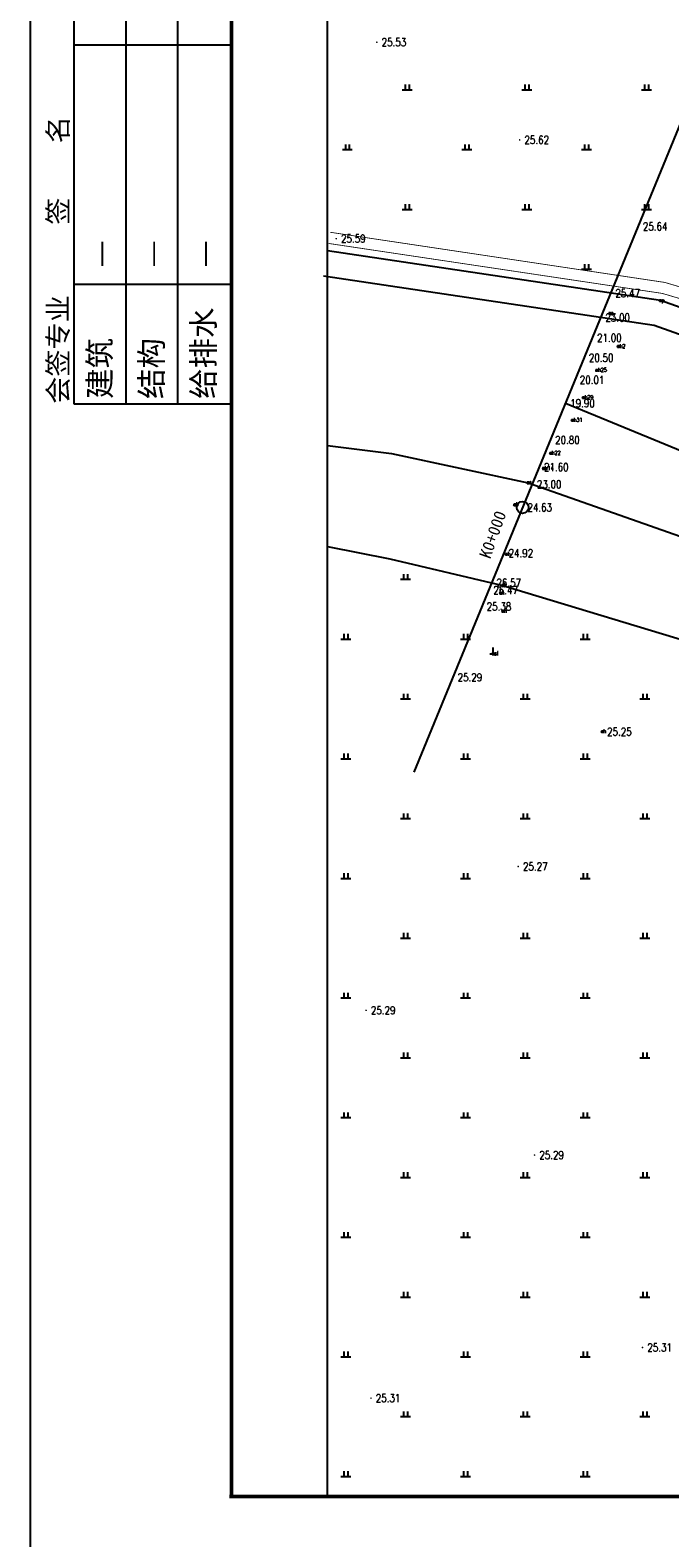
# Model space of a CAD drawing. Extents: x 475446 to 490894, y 3788879 to 3821323.
# Tile 55 of 75: x 484347 to 484427, y 3818558 to 3818747. Entities that reach past the tile are written whole.
import ezdxf
from ezdxf.enums import TextEntityAlignment as Align

# ---------------------------------------------------------------- set-up
doc = ezdxf.new("R2010")
doc.units = 0
doc.header["$LTSCALE"] = 0.5
doc.header["$PDMODE"] = 34
doc.header["$PDSIZE"] = 0.2
doc.linetypes.add('X3', pattern=[5, 4, -1])
doc.layers.get('0').update_dxf_attribs({"linetype": 'CONTINUOUS'})
for name, color, linetype in [('DLDW', 11, 'CONTINUOUS'), ('DLSS', 4, 'CONTINUOUS'), ('DMTZ', 3, 'CONTINUOUS'), ('dmx', 1, 'CONTINUOUS'), ('GCD', 1, 'CONTINUOUS'), ('JMD', 6, 'CONTINUOUS'), ('SXSS', 5, 'CONTINUOUS'), ('TK-PUBLIC', 7, 'CONTINUOUS'), ('ZBTZ', 3, 'CONTINUOUS'), ('zdh', 7, 'CONTINUOUS')]:
    doc.layers.add(name, color=color, linetype=linetype)
doc.styles.add('HZ', font='rs.shx', dxfattribs={"width": 0.8, "bigfont": 'hztxt.shx'})
doc.styles.add('新标识1', font='simhei_0.ttf')
doc.styles.add('黑体', font='simhei_0.ttf')
doc.linetypes.add('10411', pattern='A,2,[150,AAA.SHX,S=1,R=0,X=0,Y=1],2,[151,AAA.SHX,S=1,R=0,X=0,Y=3],1e-11', length=4)
doc.linetypes.add('10421', pattern='A,2,[150,AAA.SHX,S=0.5,R=0,X=0,Y=0.5],1e-11', length=2)
doc.linetypes.add('833', pattern='A,2,[150,AAA.SHX,S=0.8,R=0,X=0,Y=0.8],2,[150,AAA.SHX,S=2,R=0,X=0,Y=2],1e-11', length=4)

# ---------------------------------------------------------------- blocks, each defined once
blk = doc.blocks.new('GC200')
at = {"linetype": 'Continuous', "const_width": 0.2, "flags": 128}
blk.add_lwpolyline([(-0.1, 0, 1), (0.1, 0, 1)], format="xyb", close=True, dxfattribs=at)
blk = doc.blocks.new('gc111')
for p, q in [((-0.8, 0), (0.8, 0)), ((0, 0), (0, 1.6))]:
    blk.add_line(p, q)
blk = doc.blocks.new('gc119')
for p, q in [((-1.25, 0), (1.25, 0)), ((-0.5, 1.3), (-0.5, 0)), ((0.5, 1.3), (0.5, 0))]:
    blk.add_line(p, q)

msp = doc.modelspace()

# ---------------------------------------------------------------- linework, layer by layer
at = {"linetype": 'Continuous'}
msp.add_lwpolyline([(484702.62, 3818840.21), (484702.62, 3818563.21), (484384.2, 3818563.21), (484384.2, 3818840.21)], dxfattribs=at)
at = {"linetype": 'Continuous', "flags": 128}
msp.add_lwpolyline([(484414.05, 3818700.29), (484513.86, 3818659.27), (484536.33, 3818653.83), (484555.18, 3818652.73), (484575.07, 3818655.54)], dxfattribs=at)
at = {"linetype": 'Continuous'}
msp.add_circle((484408.68, 3818687.22), 0.744, dxfattribs=at)
at = {"layer": 'DLSS', "linetype": 'X3', "const_width": 0.1, "elevation": 26.09, "flags": 128}
msp.add_lwpolyline([(484520.29, 3818707.5), (484521.31, 3818704.58), (484521.67, 3818702.29), (484521.82, 3818699.42), (484521.14, 3818693.88), (484518.69, 3818689.54), (484514.07, 3818685.35), (484511.07, 3818684.6), (484499.28, 3818689.5), (484482.52, 3818693.62), (484474.72, 3818696.24), (484465.1, 3818700.45), (484449.69, 3818708.13), (484447.55, 3818709.2), (484426.51, 3818715.44), (484384.55, 3818721.73)], dxfattribs=at)
at = {"layer": 'DLSS', "linetype": 'Continuous', "const_width": 0.1, "elevation": 26.09, "flags": 128}
msp.add_lwpolyline([(484521.03, 3818708.2), (484522.67, 3818705.02), (484523.08, 3818702.44), (484523.24, 3818699.37), (484522.5, 3818693.43), (484519.8, 3818688.65), (484514.76, 3818684.07), (484510.97, 3818683.11), (484498.83, 3818688.16), (484482.12, 3818692.27), (484474.21, 3818694.92), (484464.5, 3818699.17), (484449.06, 3818706.86), (484447.03, 3818707.89), (484426.21, 3818714.06), (484384.34, 3818720.33)], dxfattribs=at)
at = {"layer": 'DMTZ', "linetype": '10421', "flags": 128}
for points in [[(484384.2, 3818691.65, 0, 0, 0), (484407.73, 3818687.56, 0.00000202, 0.00000202, 0), (484450.92, 3818671.89, 0.00000202, 0.00000202, 0), (484452.3, 3818669.59, 0, 0, 0), (484453.43, 3818666.59, 0, 0, 0), (484454.26, 3818665.23, 0.00000202, 0.00000202, 0), (484456.66, 3818663.76, 0, 0, 0), (484479.87, 3818651.15, 0.00000203, 0.00000203, 0), (484481.17, 3818648.61, 0.00000203, 0.00000203, 0), (484510.08, 3818629.99, 0.00000203, 0.00000203, 0), (484518.44, 3818628.87, 0.00000202, 0.00000202, 0), (484526.21, 3818626.6, 0.00000202, 0.00000202, 0), (484535.13, 3818620.97, 0.00000202, 0.00000202, 0), (484536.25, 3818620.51, 0, 0, 0), (484536.49, 3818620.39, 0, 0, 0)], [(484448.15, 3818660.31, 0.00000203, 0.00000203, 0), (484448.04, 3818660.95, 0, 0, 0), (484448.01, 3818661.23, 0.00000202, 0.00000202, 0), (484430.42, 3818669.06, 0.00000202, 0.00000202, 0), (484405.96, 3818676.48, 0.00000202, 0.00000202, 0), (484391.81, 3818679.8, 0.00000202, 0.00000202, 0), (484384.01, 3818681.33, 0.00000202, 0.00000202, 0)]]:
    msp.add_lwpolyline(points, format="xyseb", dxfattribs=at)
at = {"layer": 'DMTZ', "linetype": '10411', "flags": 128}
msp.add_lwpolyline([(484384.2, 3818682.31), (484392.02, 3818680.77), (484406.22, 3818677.44), (484430.77, 3818669.99), (484454.56, 3818659.4), (484481.17, 3818648.61)], dxfattribs=at)
at = {"layer": 'dmx', "linetype": 'Continuous'}
msp.add_lwpolyline([(484433.05, 3818746.53), (484395.04, 3818654.04)], dxfattribs=at)
at = {"layer": 'SXSS', "linetype": '833', "elevation": 26.09, "flags": 128}
msp.add_lwpolyline([(484435.43, 3818840.21), (484438.33, 3818833), (484440.25, 3818820.58), (484444.99, 3818812.42), (484451.7, 3818805.53), (484458, 3818798.61), (484462.93, 3818787.58), (484471.04, 3818769.88), (484486.15, 3818748.99), (484499.2, 3818733.28), (484522.37, 3818709.17), (484531.12, 3818696.93), (484534.33, 3818689.99), (484536.39, 3818680.04), (484536.31, 3818677.86), (484536.08, 3818676.9), (484535.51, 3818676.65), (484531.34, 3818677.03), (484522.16, 3818679.9), (484510.17, 3818682.63), (484498.69, 3818687.28), (484481.1, 3818691.56), (484470.4, 3818695.08), (484452.66, 3818703.7), (484425.98, 3818713.16), (484384.2, 3818719.42)], dxfattribs=at)
at = {"layer": 'SXSS', "linetype": 'Continuous', "elevation": 26.09, "flags": 128}
msp.add_lwpolyline([(484488.7, 3818750.97), (484501.6, 3818735.43), (484524.86, 3818711.23), (484533.92, 3818698.56), (484537.41, 3818691.01), (484539.62, 3818680.31), (484539.52, 3818677.43), (484538.85, 3818674.59), (484536.03, 3818673.37), (484530.7, 3818673.85), (484521.32, 3818676.78), (484509.2, 3818679.55), (484497.7, 3818684.2), (484480.21, 3818688.45), (484469.19, 3818692.09), (484451.41, 3818700.73), (484425.2, 3818710.02), (484383.73, 3818716.24)], dxfattribs=at)
at = {"layer": 'SXSS', "linetype": 'Continuous', "flags": 128}
msp.add_lwpolyline([(484384.2, 3818694.98), (484392.23, 3818694), (484409.38, 3818690.32), (484451.34, 3818675.56), (484451.98, 3818675.1), (484452.78, 3818673.99), (484452.94, 3818671.98), (484453.35, 3818669.96), (484453.78, 3818667.71), (484455.15, 3818665.28), (484480.27, 3818651.36), (484481.56, 3818648.8), (484510.38, 3818630.37), (484518.6, 3818629.31), (484526.39, 3818626.92), (484535.24, 3818621.58), (484535.77, 3818621.49), (484536.37, 3818621.71), (484536.85, 3818622.07), (484545.27, 3818619.54), (484573.44, 3818624.82)], dxfattribs=at)
at = {"layer": 'TK-PUBLIC'}
for p, q in [((484346.92, 3818850.21), (484346.92, 3818553.21)), ((484352.42, 3818840.21), (484352.42, 3818700.21)), ((484358.92, 3818840.21), (484358.92, 3818700.21)), ((484365.42, 3818840.21), (484365.42, 3818700.21)), ((484371.92, 3818745.21), (484352.42, 3818745.21)), ((484352.42, 3818715.21), (484371.92, 3818715.21)), ((484352.42, 3818700.21), (484371.92, 3818700.21))]:
    msp.add_line(p, q, dxfattribs=at)
at = {"layer": 'TK-PUBLIC', "color": 5, "lineweight": 50}
for p, q in [((484372.17, 3818840.21), (484372.17, 3818563.21)), ((484371.92, 3818563.21), (484716.92, 3818563.21))]:
    msp.add_line(p, q, dxfattribs=at)
at = {"layer": 'zdh', "linetype": 'Continuous'}
for p in [(484425.98, 3818713.16, 25.47), (484419.64, 3818711.54, 22.99), (484420.7, 3818707.4, 22.87), (484418, 3818704.41, 22.9), (484416.31, 3818700.99, 22.9), (484414.93, 3818698.15, 22.88), (484412.2, 3818694.01, 22.88), (484411.32, 3818692.1, 22.87), (484409.38, 3818690.32, 23.03), (484407.7, 3818687.53, 24.64), (484407.73, 3818687.56, 24.63), (484406.65, 3818681.35, 24.92), (484406.22, 3818677.44, 26.57), (484405.94, 3818676.48, 26.47), (484406.22, 3818674.21, 25.38), (484404.97, 3818668.86, 25.29), (484418.68, 3818659.1, 25.25)]:
    msp.add_point(p, dxfattribs=at)

# ---------------------------------------------------------------- block references
at = {"layer": 'DLDW', "linetype": 'Continuous', "xscale": 0.5, "yscale": 0.5}
msp.add_blockref('gc111', (484404.97, 3818668.86, 25.29), dxfattribs=at)
at = {"layer": 'GCD', "linetype": 'Continuous'}
ref = msp.add_blockref('GC200', (484390.4, 3818745.56, 25.53), dxfattribs=dict(at, xscale=0.5, yscale=0.5, zscale=0.5))
ref.add_attrib('height', '25.53', dxfattribs={"linetype": 'Continuous', "height": 1, "style": 'HZ', "width": 0.8}).set_placement((484391, 3818745.56, 25.53), align=Align.MIDDLE_LEFT)
ref = msp.add_blockref('GC200', (484408.31, 3818733.31, 25.62), dxfattribs=dict(at, xscale=0.5, yscale=0.5, zscale=0.5))
ref.add_attrib('height', '25.62', dxfattribs={"linetype": 'Continuous', "height": 1, "style": 'HZ', "width": 0.8}).set_placement((484408.91, 3818733.31, 25.62), align=Align.MIDDLE_LEFT)
ref = msp.add_blockref('GC200', (484423.16, 3818722.46, 25.64), dxfattribs=dict(at, xscale=0.5, yscale=0.5, zscale=0.5))
ref.add_attrib('height', '25.64', dxfattribs={"linetype": 'Continuous', "height": 1, "style": 'HZ', "width": 0.8}).set_placement((484423.76, 3818722.46), align=Align.MIDDLE_LEFT)
ref = msp.add_blockref('GC200', (484385.31, 3818720.93, 25.59), dxfattribs=dict(at, xscale=0.5, yscale=0.5, zscale=0.5))
ref.add_attrib('height', '25.59', dxfattribs={"linetype": 'Continuous', "height": 1, "style": 'HZ', "width": 0.8}).set_placement((484385.91, 3818720.93, 25.59), align=Align.MIDDLE_LEFT)
ref = msp.add_blockref('GC200', (484419.72, 3818714.1, 25.47), dxfattribs=dict(at, xscale=0.5, yscale=0.5, zscale=0.5))
ref.add_attrib('height', '25.47', dxfattribs={"linetype": 'Continuous', "height": 1, "style": 'HZ', "width": 0.8}).set_placement((484420.32, 3818714.1), align=Align.MIDDLE_LEFT)
ref = msp.add_blockref('GC200', (484418.46, 3818711.03, 23), dxfattribs=dict(at, xscale=0.5, yscale=0.5, zscale=0.5))
ref.add_attrib('height', '23.00', dxfattribs={"linetype": 'Continuous', "height": 1, "style": 'HZ', "width": 0.8}).set_placement((484419.06, 3818711.03, 23), align=Align.MIDDLE_LEFT)
ref = msp.add_blockref('GC200', (484417.42, 3818708.49, 21), dxfattribs=dict(at, xscale=0.5, yscale=0.5, zscale=0.5))
ref.add_attrib('height', '21.00', dxfattribs={"linetype": 'Continuous', "height": 1, "style": 'HZ', "width": 0.8}).set_placement((484418.02, 3818708.49, 21), align=Align.MIDDLE_LEFT)
ref = msp.add_blockref('GC200', (484416.39, 3818705.99, 20.5), dxfattribs=dict(at, xscale=0.5, yscale=0.5, zscale=0.5))
ref.add_attrib('height', '20.50', dxfattribs={"linetype": 'Continuous', "height": 1, "style": 'HZ', "width": 0.8}).set_placement((484416.99, 3818705.99, 20.5), align=Align.MIDDLE_LEFT)
ref = msp.add_blockref('GC200', (484415.25, 3818703.22, 20.01), dxfattribs=dict(at, xscale=0.5, yscale=0.5, zscale=0.5))
ref.add_attrib('height', '20.01', dxfattribs={"linetype": 'Continuous', "height": 1, "style": 'HZ', "width": 0.8}).set_placement((484415.85, 3818703.22, 20.01), align=Align.MIDDLE_LEFT)
ref = msp.add_blockref('GC200', (484414.05, 3818700.29, 19.9), dxfattribs=dict(at, xscale=0.5, yscale=0.5, zscale=0.5))
ref.add_attrib('height', '19.90', dxfattribs={"linetype": 'Continuous', "height": 1, "style": 'HZ', "width": 0.8}).set_placement((484414.65, 3818700.29, 19.9), align=Align.MIDDLE_LEFT)
ref = msp.add_blockref('GC200', (484412.16, 3818695.68, 20.8), dxfattribs=dict(at, xscale=0.5, yscale=0.5, zscale=0.5))
ref.add_attrib('height', '20.80', dxfattribs={"linetype": 'Continuous', "height": 1, "style": 'HZ', "width": 0.8}).set_placement((484412.76, 3818695.68), align=Align.MIDDLE_LEFT)
ref = msp.add_blockref('GC200', (484410.76, 3818692.28, 21.6), dxfattribs=dict(at, xscale=0.5, yscale=0.5, zscale=0.5))
ref.add_attrib('height', '21.60', dxfattribs={"linetype": 'Continuous', "height": 1, "style": 'HZ', "width": 0.8}).set_placement((484411.36, 3818692.28, 21.6), align=Align.MIDDLE_LEFT)
ref = msp.add_blockref('GC200', (484409.87, 3818690.12, 23), dxfattribs=dict(at, xscale=0.5, yscale=0.5, zscale=0.5))
ref.add_attrib('height', '23.00', dxfattribs={"linetype": 'Continuous', "height": 1, "style": 'HZ', "width": 0.8}).set_placement((484410.47, 3818690.12, 23), align=Align.MIDDLE_LEFT)
ref = msp.add_blockref('GC200', (484408.68, 3818687.22, 24.63), dxfattribs=dict(at, xscale=0.5, yscale=0.5, zscale=0.5))
ref.add_attrib('height', '24.63', dxfattribs={"linetype": 'Continuous', "height": 1, "style": 'HZ', "width": 0.8}).set_placement((484409.28, 3818687.22), align=Align.MIDDLE_LEFT)
ref = msp.add_blockref('GC200', (484406.32, 3818681.49, 24.92), dxfattribs=dict(at, xscale=0.5, yscale=0.5, zscale=0.5))
ref.add_attrib('height', '24.92', dxfattribs={"linetype": 'Continuous', "height": 1, "style": 'HZ', "width": 0.8}).set_placement((484406.92, 3818681.49), align=Align.MIDDLE_LEFT)
ref = msp.add_blockref('GC200', (484404.41, 3818676.84, 26.47), dxfattribs=dict(at, xscale=0.5, yscale=0.5, zscale=0.5))
ref.add_attrib('height', '26.47', dxfattribs={"linetype": 'Continuous', "height": 1, "style": 'HZ', "width": 0.8}).set_placement((484405.01, 3818676.84), align=Align.MIDDLE_LEFT)
ref = msp.add_blockref('GC200', (484404.8, 3818677.78, 26.57), dxfattribs=dict(at, xscale=0.5, yscale=0.5, zscale=0.5))
ref.add_attrib('height', '26.57', dxfattribs={"linetype": 'Continuous', "height": 1, "style": 'HZ', "width": 0.8}).set_placement((484405.4, 3818677.78), align=Align.MIDDLE_LEFT)
ref = msp.add_blockref('GC200', (484403.57, 3818674.8, 25.38), dxfattribs=dict(at, xscale=0.5, yscale=0.5, zscale=0.5))
ref.add_attrib('height', '25.38', dxfattribs={"linetype": 'Continuous', "height": 1, "style": 'HZ', "width": 0.8}).set_placement((484404.17, 3818674.8), align=Align.MIDDLE_LEFT)
ref = msp.add_blockref('GC200', (484399.93, 3818665.92, 25.29), dxfattribs=dict(at, xscale=0.5, yscale=0.5, zscale=0.5))
ref.add_attrib('height', '25.29', dxfattribs={"linetype": 'Continuous', "height": 1, "style": 'HZ', "width": 0.8}).set_placement((484400.53, 3818665.92), align=Align.MIDDLE_LEFT)
ref = msp.add_blockref('GC200', (484418.68, 3818659.1, 25.25), dxfattribs=dict(at, xscale=0.5, yscale=0.5, zscale=0.5))
ref.add_attrib('height', '25.25', dxfattribs={"linetype": 'Continuous', "height": 1, "style": 'HZ', "width": 0.8}).set_placement((484419.28, 3818659.1, 25.25), align=Align.MIDDLE_LEFT)
ref = msp.add_blockref('GC200', (484408.13, 3818642.2, 25.27), dxfattribs=dict(at, xscale=0.5, yscale=0.5, zscale=0.5))
ref.add_attrib('height', '25.27', dxfattribs={"linetype": 'Continuous', "height": 1, "style": 'HZ', "width": 0.8}).set_placement((484408.73, 3818642.2, 25.27), align=Align.MIDDLE_LEFT)
ref = msp.add_blockref('GC200', (484389.05, 3818624.16, 25.29), dxfattribs=dict(at, xscale=0.5, yscale=0.5, zscale=0.5))
ref.add_attrib('height', '25.29', dxfattribs={"linetype": 'Continuous', "height": 1, "style": 'HZ', "width": 0.8}).set_placement((484389.65, 3818624.16, 25.29), align=Align.MIDDLE_LEFT)
ref = msp.add_blockref('GC200', (484410.18, 3818606.01, 25.29), dxfattribs=dict(at, xscale=0.5, yscale=0.5, zscale=0.5))
ref.add_attrib('height', '25.29', dxfattribs={"linetype": 'Continuous', "height": 1, "style": 'HZ', "width": 0.8}).set_placement((484410.78, 3818606.01, 25.29), align=Align.MIDDLE_LEFT)
ref = msp.add_blockref('GC200', (484423.72, 3818581.88, 25.31), dxfattribs=dict(at, xscale=0.5, yscale=0.5, zscale=0.5))
ref.add_attrib('height', '25.31', dxfattribs={"linetype": 'Continuous', "height": 1, "style": 'HZ', "width": 0.8}).set_placement((484424.32, 3818581.88, 25.31), align=Align.MIDDLE_LEFT)
ref = msp.add_blockref('GC200', (484389.67, 3818575.53, 25.31), dxfattribs=dict(at, xscale=0.5, yscale=0.5, zscale=0.5))
ref.add_attrib('height', '25.31', dxfattribs={"linetype": 'Continuous', "height": 1, "style": 'HZ', "width": 0.8}).set_placement((484390.27, 3818575.53, 25.31), align=Align.MIDDLE_LEFT)
at = {"layer": 'ZBTZ', "linetype": 'Continuous', "xscale": 0.5, "yscale": 0.5}
for p in [(484394.2, 3818739.6), (484409.2, 3818739.6), (484424.2, 3818739.6), (484386.7, 3818732.1), (484401.7, 3818732.1), (484416.7, 3818732.1), (484394.2, 3818724.6), (484409.2, 3818724.6), (484424.2, 3818724.6), (484416.7, 3818717.1), (484394.01, 3818678.21), (484386.51, 3818670.71), (484401.51, 3818670.71), (484416.51, 3818670.71), (484394.01, 3818663.21), (484409.01, 3818663.21), (484424.01, 3818663.21), (484386.51, 3818655.71), (484401.51, 3818655.71), (484416.51, 3818655.71), (484394.01, 3818648.21), (484409.01, 3818648.21), (484424.01, 3818648.21), (484386.51, 3818640.71), (484401.51, 3818640.71), (484416.51, 3818640.71), (484394.01, 3818633.21), (484409.01, 3818633.21), (484424.01, 3818633.21), (484386.51, 3818625.71), (484401.51, 3818625.71), (484416.51, 3818625.71), (484394.01, 3818618.21), (484409.01, 3818618.21), (484424.01, 3818618.21), (484386.51, 3818610.71), (484401.51, 3818610.71), (484416.51, 3818610.71), (484394.01, 3818603.21), (484409.01, 3818603.21), (484424.01, 3818603.21), (484386.51, 3818595.71), (484401.51, 3818595.71), (484416.51, 3818595.71), (484394.01, 3818588.21), (484409.01, 3818588.21), (484424.01, 3818588.21), (484386.51, 3818580.71), (484401.51, 3818580.71), (484416.51, 3818580.71), (484394.01, 3818573.21), (484409.01, 3818573.21), (484424.01, 3818573.21), (484386.51, 3818565.71), (484401.51, 3818565.71), (484416.51, 3818565.71)]:
    msp.add_blockref('gc119', p, dxfattribs=at)

# ---------------------------------------------------------------- texts
at = {"layer": 'JMD', "color": 0, "linetype": 'Continuous', "style": '黑体'}
msp.add_text('K0+000', height=1.5, rotation=70.3488, dxfattribs=at).set_placement((484404.94, 3818683.81), align=Align.MIDDLE)
at = {"layer": 'TK-PUBLIC', "style": '新标识1'}
for s, p in [('签    名', (484351.67, 3818722.67)), ('会签专业', (484351.67, 3818700.21))]:
    msp.add_text(s, height=2.5, rotation=90, dxfattribs=at).set_placement(p)
at = {"layer": 'TK-PUBLIC', "color": 111, "style": '新标识1'}
for s, p in [('—', (484357.04, 3818717.33)), ('—', (484363.54, 3818717.33)), ('—', (484370.04, 3818717.33)), ('给排水', (484370.04, 3818700.83)), ('建筑', (484357.04, 3818700.83)), ('结构', (484363.54, 3818700.83))]:
    msp.add_text(s, height=2.8, rotation=90, dxfattribs=at).set_placement(p)
at = {"layer": 'zdh', "linetype": 'Continuous', "style": 'HZ', "width": 0.8}
for s, p in [('p', (484426.11, 3818712.97, 25.47)), ('s', (484419.76, 3818711.35, 22.99)), ('h2', (484420.83, 3818707.21, 22.87)), ('h25', (484418.12, 3818704.23, 22.9)), ('h29', (484416.43, 3818700.8, 22.9)), ('h31', (484415.06, 3818697.97, 22.88)), ('h22', (484412.33, 3818693.82, 22.88)), ('h14', (484411.45, 3818691.91, 22.87)), ('s', (484409.5, 3818690.13, 23.03)), ('k', (484407.85, 3818687.37, 24.63)), ('h', (484406.78, 3818681.16, 24.92)), ('k', (484406.35, 3818677.26, 26.57)), ('k', (484406.07, 3818676.3, 26.47)), ('h', (484406.34, 3818674.02, 25.38)), ('sf', (484405.1, 3818668.67, 25.29)), ('h', (484418.81, 3818658.91, 25.25))]:
    msp.add_text(s, height=0.5, dxfattribs=at).set_placement(p)

doc.saveas('drawing.dxf')
